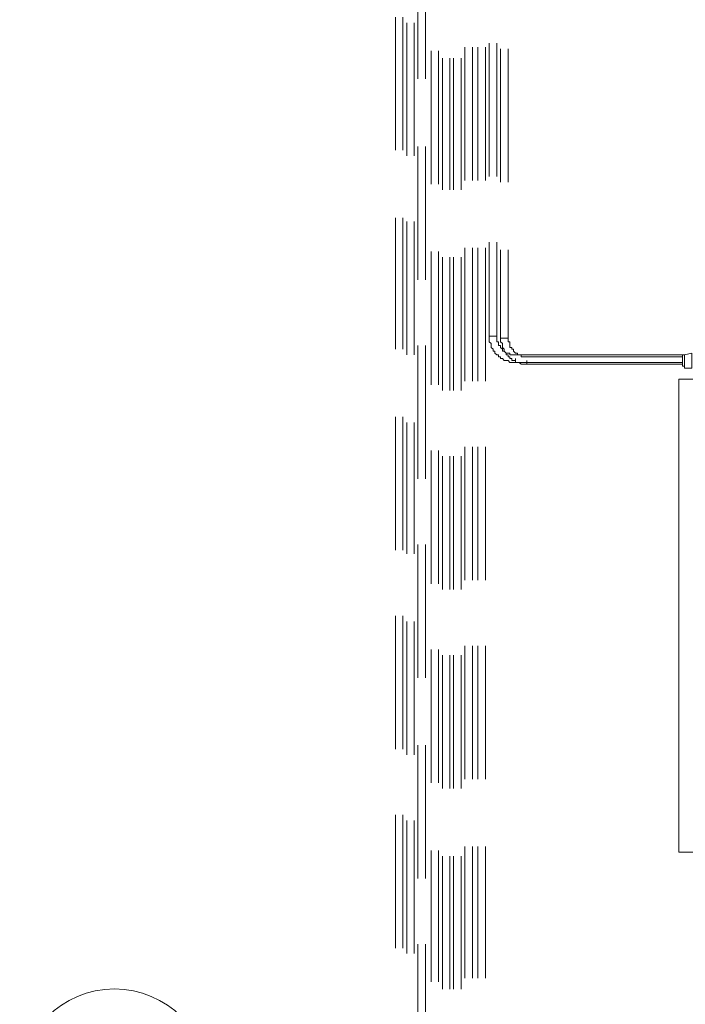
# Model space of a CAD drawing. Header units: millimetres. Extents: x 413 to 305578, y 115 to 38116.
# Tile 19 of 194: x 15984 to 17395, y 15173 to 17260. Entities that reach past the tile are written whole.
import ezdxf

# ---------------------------------------------------------------- set-up
doc = ezdxf.new("R2010")
doc.units = ezdxf.units.MM
doc.layers.add('PDF$_59-60$-$Floor$Plan$-$В_Этаж$00_Сводный$A-AREA-IDEN', color=2, linetype='Continuous')
doc.layers.add('PDF$_59-60$-$Floor$Plan$-$В_Этаж$00_Сводный$M-EQPM', color=2, linetype='Continuous')
doc.layers.add('PDF$_59-60$-$Floor$Plan$-$В_Этаж$00_Сводный$A-DETL-MBND', color=7, linetype='Continuous', true_color=0xdd3700)

msp = doc.modelspace()

# ---------------------------------------------------------------- linework, layer by layer
at = {"layer": 'PDF$_59-60$-$Floor$Plan$-$В_Этаж$00_Сводный$A-AREA-IDEN', "lineweight": 0}
msp.add_circle((16184.4, 15005), 200.9, dxfattribs=at)
at = {"layer": 'PDF$_59-60$-$Floor$Plan$-$В_Этаж$00_Сводный$A-DETL-MBND', "color": 5, "lineweight": 0}
for points in [[(16827.8, 17412.7), (16827.8, 17134.3)], [(16843.7, 17134.3), (16843.7, 17412.7)], [(16780, 17265.6), (16780, 16983.2)], [(16795.9, 16983.2), (16795.9, 17265.6)], [(16927.2, 17201.9), (16927.2, 16919.5)], [(16943.1, 16919.5), (16943.1, 17201.9)], [(16978.9, 17209.9), (16978.9, 16927.5)], [(16994.8, 16927.5), (16994.8, 17209.9)], [(16879.5, 17178.1), (16879.5, 16899.6)], [(16895.4, 16899.6), (16895.4, 17178.1)], [(16827.8, 16991.1), (16827.8, 16708.7)], [(16843.7, 16708.7), (16843.7, 16991.1)], [(16780, 16840), (16780, 16561.5)], [(16795.9, 16561.5), (16795.9, 16840)], [(16927.2, 16776.3), (16927.2, 16493.9)], [(16943.1, 16493.9), (16943.1, 16776.3)], [(16978.9, 16788.3), (16978.9, 16589.4), (16994.8, 16589.4), (16978.9, 16589.4), (16978.9, 16585.4), (16978.9, 16581.4), (16978.9, 16577.5), (16982.9, 16573.5), (16982.9, 16569.5), (16982.9, 16565.5), (16986.9, 16561.5), (16986.9, 16557.6), (16990.8, 16557.6), (16990.8, 16553.6), (16994.8, 16549.6), (16998.8, 16549.6), (16998.8, 16545.6), (17002.8, 16545.6), (17002.8, 16541.7), (17006.7, 16541.7), (17010.7, 16537.7), (17014.7, 16537.7), (17018.7, 16537.7), (17022.7, 16533.7), (17026.6, 16533.7), (17030.6, 16533.7), (17034.6, 16533.7), (17388.6, 16533.7)], [(17392.6, 16549.6), (17034.6, 16549.6), (17030.6, 16549.6), (17026.6, 16549.6), (17022.7, 16549.6), (17022.7, 16553.6), (17018.7, 16553.6), (17014.7, 16553.6), (17010.7, 16557.6), (17006.7, 16557.6), (17006.7, 16561.5), (17002.8, 16565.5), (17002.8, 16569.5), (16998.8, 16569.5), (16998.8, 16573.5), (16998.8, 16577.5), (16994.8, 16577.5), (16994.8, 16581.4), (16994.8, 16585.4), (16994.8, 16589.4), (16994.8, 16788.3)], [(16879.5, 16756.4), (16879.5, 16474)], [(16895.4, 16474), (16895.4, 16756.4)], [(16827.8, 16569.5), (16827.8, 16287.1)], [(16843.7, 16287.1), (16843.7, 16569.5)], [(16780, 16418.4), (16780, 16136)], [(16795.9, 16136), (16795.9, 16418.4)], [(16927.2, 16354.7), (16927.2, 16072.3)], [(16943.1, 16072.3), (16943.1, 16354.7)], [(16879.5, 16334.8), (16879.5, 16052.4)], [(16895.4, 16052.4), (16895.4, 16334.8)], [(16827.8, 16147.9), (16827.8, 15865.5)], [(16843.7, 15865.5), (16843.7, 16147.9)], [(16780, 15996.7), (16780, 15714.3)], [(16795.9, 15714.3), (16795.9, 15996.7)], [(16927.2, 15933.1), (16927.2, 15650.7)], [(16943.1, 15650.7), (16943.1, 15933.1)], [(16879.5, 15913.2), (16879.5, 15630.8)], [(16895.4, 15630.8), (16895.4, 15913.2)], [(16827.8, 15722.3), (16827.8, 15439.9)], [(16843.7, 15439.9), (16843.7, 15722.3)], [(16780, 15575.1), (16780, 15292.7)], [(16795.9, 15292.7), (16795.9, 15575.1)], [(16927.2, 15507.5), (16927.2, 15229.1)], [(16943.1, 15229.1), (16943.1, 15507.5)], [(16879.5, 15487.6), (16879.5, 15205.2)], [(16895.4, 15205.2), (16895.4, 15487.6)], [(16827.8, 15300.7), (16827.8, 15018.3)], [(16843.7, 15018.3), (16843.7, 15300.7)]]:
    msp.add_lwpolyline(points, dxfattribs=at)
at = {"layer": 'PDF$_59-60$-$Floor$Plan$-$В_Этаж$00_Сводный$A-DETL-MBND', "color": 1, "lineweight": 0}
for points in [[(16803.9, 17253.6), (16803.9, 16971.2)], [(16819.8, 16971.2), (16819.8, 17253.6)], [(16855.6, 17194), (16855.6, 16911.6)], [(16871.5, 16911.6), (16871.5, 17194)], [(16955, 17201.9), (16955, 16919.5)], [(16970.9, 16919.5), (16970.9, 17201.9)], [(17002.8, 17197.9), (17002.8, 16915.5)], [(17018.7, 16915.5), (17018.7, 17197.9)], [(16903.3, 17178.1), (16903.3, 16899.6)], [(16919.2, 16899.6), (16919.2, 17178.1)], [(16803.9, 16832), (16803.9, 16549.6)], [(16819.8, 16549.6), (16819.8, 16832)], [(16955, 16776.3), (16955, 16493.9)], [(16970.9, 16493.9), (16970.9, 16776.3)], [(16855.6, 16768.4), (16855.6, 16486)], [(16871.5, 16486), (16871.5, 16768.4)], [(16903.3, 16756.4), (16903.3, 16474)], [(16919.2, 16474), (16919.2, 16756.4)], [(17002.8, 16772.4), (17002.8, 16585.4), (17018.7, 16585.4), (17002.8, 16585.4), (17002.8, 16581.4), (17002.8, 16577.5), (17006.7, 16573.5), (17006.7, 16569.5), (17006.7, 16565.5), (17010.7, 16561.5), (17010.7, 16557.6), (17014.7, 16553.6), (17014.7, 16549.6), (17018.7, 16549.6), (17018.7, 16545.6), (17022.7, 16545.6), (17022.7, 16541.7), (17026.6, 16541.7), (17026.6, 16537.7), (17030.6, 16537.7), (17034.6, 16537.7), (17034.6, 16533.7), (17038.6, 16533.7), (17042.5, 16533.7), (17046.5, 16529.7), (17050.5, 16529.7), (17054.5, 16529.7), (17058.4, 16529.7), (17388.6, 16529.7)], [(17388.6, 16545.6), (17058.4, 16545.6), (17054.5, 16545.6), (17050.5, 16545.6), (17046.5, 16545.6), (17046.5, 16549.6), (17042.5, 16549.6), (17038.6, 16549.6), (17038.6, 16553.6), (17034.6, 16553.6), (17030.6, 16557.6), (17030.6, 16561.5), (17026.6, 16561.5), (17026.6, 16565.5), (17022.7, 16565.5), (17022.7, 16569.5), (17022.7, 16573.5), (17022.7, 16577.5), (17018.7, 16577.5), (17018.7, 16581.4), (17018.7, 16585.4), (17018.7, 16772.4)], [(16803.9, 16406.4), (16803.9, 16128)], [(16819.8, 16128), (16819.8, 16406.4)], [(16855.6, 16346.8), (16855.6, 16064.4)], [(16871.5, 16064.4), (16871.5, 16346.8)], [(16955, 16354.7), (16955, 16072.3)], [(16970.9, 16072.3), (16970.9, 16354.7)], [(16903.3, 16334.8), (16903.3, 16052.4)], [(16919.2, 16052.4), (16919.2, 16334.8)], [(16803.9, 15984.8), (16803.9, 15702.4)], [(16819.8, 15702.4), (16819.8, 15984.8)], [(16855.6, 15925.2), (16855.6, 15642.8)], [(16871.5, 15642.8), (16871.5, 15925.2)], [(16955, 15933.1), (16955, 15650.7)], [(16970.9, 15650.7), (16970.9, 15933.1)], [(16903.3, 15913.2), (16903.3, 15630.8)], [(16919.2, 15630.8), (16919.2, 15913.2)], [(16803.9, 15563.2), (16803.9, 15280.8)], [(16819.8, 15280.8), (16819.8, 15563.2)], [(16955, 15507.5), (16955, 15229.1)], [(16970.9, 15229.1), (16970.9, 15507.5)], [(16855.6, 15499.6), (16855.6, 15221.1)], [(16871.5, 15221.1), (16871.5, 15499.6)], [(16903.3, 15487.6), (16903.3, 15205.2)], [(16919.2, 15205.2), (16919.2, 15487.6)]]:
    msp.add_lwpolyline(points, dxfattribs=at)
at = {"layer": 'PDF$_59-60$-$Floor$Plan$-$В_Этаж$00_Сводный$A-DETL-MBND', "color": 5, "lineweight": 0}
msp.add_lwpolyline([(17034.6, 16541.7), (17034.6, 16533.7)], close=True, dxfattribs=at)
at = {"layer": 'PDF$_59-60$-$Floor$Plan$-$В_Этаж$00_Сводный$A-DETL-MBND', "color": 1, "lineweight": 0}
msp.add_lwpolyline([(17058.4, 16537.7), (17058.4, 16529.7)], close=True, dxfattribs=at)
at = {"layer": 'PDF$_59-60$-$Floor$Plan$-$В_Этаж$00_Сводный$M-EQPM', "lineweight": 0}
for points in [[(17388.6, 16541.7), (17388.6, 16545.6), (17388.6, 16549.6), (17392.6, 16549.6), (17408.5, 16553.6), (17408.5, 16521.8), (17392.6, 16521.8), (17392.6, 16525.7), (17388.6, 16525.7), (17388.6, 16529.7), (17388.6, 16533.7)], [(17392.6, 16549.6), (17392.6, 16521.8)], [(17388.6, 16545.6), (17388.6, 16541.7), (17388.6, 16537.7), (17388.6, 16533.7), (17388.6, 16529.7)]]:
    msp.add_lwpolyline(points, dxfattribs=at)
for points in [[(17480.1, 15495.6), (17480.1, 16497.9), (17380.6, 16497.9), (17380.6, 15495.6)], [(17380.6, 15495.6), (17380.6, 16497.9), (17480.1, 16497.9), (17480.1, 15495.6)]]:
    msp.add_lwpolyline(points, close=True, dxfattribs=at)

doc.saveas('drawing.dxf')
